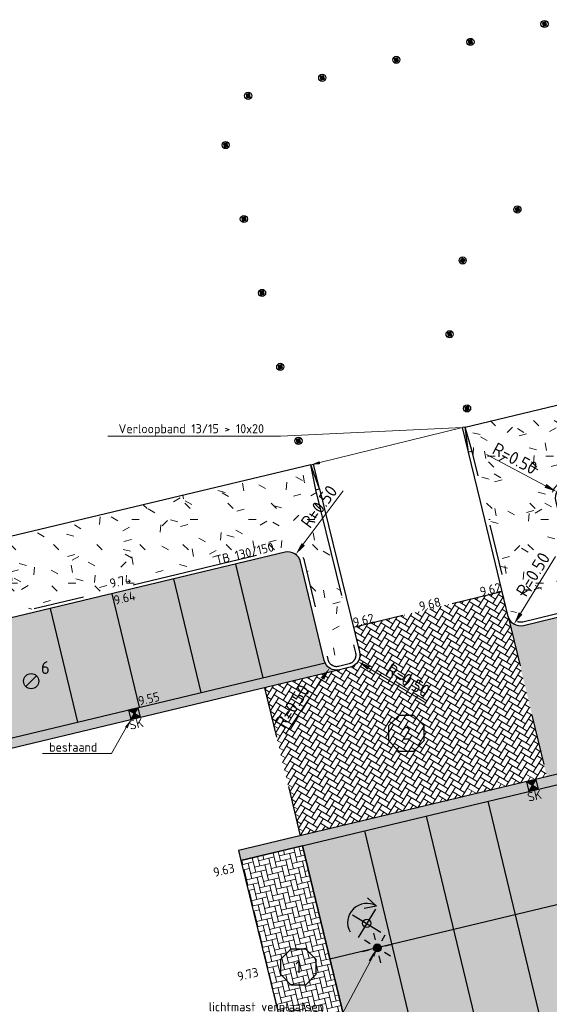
# Model space of a CAD drawing. Header units: metres. Extents: x 234325 to 234582, y 557584 to 557743.
# Tile 7 of 21: x 234370 to 234391, y 557698 to 557737. Entities that reach past the tile are written whole.
import ezdxf
from ezdxf import colors
from ezdxf.entities.mleader import LeaderData, LeaderLine
from ezdxf.enums import TextEntityAlignment as Align
from ezdxf.math import Vec2, Vec3

# ---------------------------------------------------------------- set-up
doc = ezdxf.new("R2010")
doc.units = ezdxf.units.M
doc.header["$PDMODE"] = 33
doc.linetypes.add('VH-TROTTOIRBAND_130-150', pattern=[15, 5, -2, 2, -2, 2, -2])
doc.linetypes.add('XX-HIDDEN', pattern=[4, 2, -2])
doc.layers.get('0').update_dxf_attribs({"lineweight": 25})
doc.layers.get('Defpoints').update_dxf_attribs({"lineweight": 25})
for name, color, linetype, lineweight in [('N-WE-GR-BOOM-S', 90, 'Continuous', 25), ('N-WE-GR-GRAS-A-200', 62, 'Continuous', 18), ('N-WE-GR-GRAS-G', 60, 'Continuous', 25), ('N-WE-IE-MEUBILAIR_WEGMEUBILAIR_LICHTMAST-S', 2, 'Continuous', 25), ('N-WE-IE-MEUBILAIR_WEGMEUBILAIR_PAAL-S', 7, 'Continuous', 25), ('N-WE-MO-ONDERZOEK_BORING-S', 30, 'Continuous', 25), ('N-WE-RI-HWA_KOLKAANSLUITING_PVC_125-T18', 7, 'Continuous', 18), ('N-WE-RI-KOLK-S', 7, 'Continuous', 25), ('N-WE-RI-KOLK-T18', 7, 'Continuous', 18), ('N-WE-VH-GOOT-G', 170, 'Continuous', 25), ('N-WE-VH-GOOT-V', 253, 'Continuous', 18), ('N-WE-VH-KANTOPSLUITING-T18', 7, 'Continuous', 18), ('N-WE-VH-KANTOPSLUITING_ELEMENT_VERLOOPBAND-S', 252, 'Continuous', 25), ('N-WE-VH-KANTOPSLUITING_TROTTOIRBAND_130 150-G', 7, 'VH-TROTTOIRBAND_130-150', 25), ('N-WE-VH-KANTOPSLUITING_VOORKANTBAND-G', 7, 'Continuous', 25), ('N-WE-VH-M', 7, 'Continuous', 18), ('N-WE-VH-MATERIAALGRENS-G', 7, 'XX-HIDDEN', 25), ('N-WE-VH-VERHARDING_BETONSTRAATSTEEN-A-200', 252, 'Continuous', 18), ('N-WE-VH-VERHARDING_BETONSTRAATSTEEN-G', 252, 'Continuous', 25), ('N-WE-VW-MARKERING_PARKEERVAK-G', 7, 'Continuous', 25), ('X-XX-AL-HOOGTELABEL-S', 7, 'Continuous', 25), ('X-XX-AL-VERWIJZING-S', 7, 'Continuous', 25), ('X-XX-AL-VERWIJZING-T18', 7, 'Continuous', 18)]:
    doc.layers.add(name, color=color, linetype=linetype, lineweight=lineweight)
doc.layers.add('X-XX-AL-HULPLIJN-G', color=7, linetype='Continuous', lineweight=18, plot=False)
doc.styles.add('NLCS-ISO', font='NLCS-ISO.ttf')
doc.styles.add('NLCS-ISO-ANNOTATIVE-T18', font='NLCS-ISO.ttf', dxfattribs={"height": 1.8})
doc.styles.add('NLCS-ISO-M200-T18', font='NLCS-ISO.ttf', dxfattribs={"height": 0.36})
doc.styles.add('NLCS-ISO-M200-T25', font='NLCS-ISO.ttf', dxfattribs={"height": 0.5})
doc.dimstyles.new('NLCS-M200-T25-PIJL_L2_H1', dxfattribs={"dimscale": 0.2, "dimtxt": 2.5, "dimasz": 2.5, "dimexe": 2, "dimexo": 2, "dimgap": 0.7, "dimtad": 1, "dimzin": 0, "dimdsep": 46, "dimtxsty": 'NLCS-ISO-M200-T25', "dimcen": 0, "dimdle": 2, "dimclrd": 256, "dimclre": 256, "dimclrt": 256, "dimadec": 1, "dimazin": 0, "dimtfac": 1, "dimtdec": 3, "dimtofl": 0, "dimtmove": 0, "dimatfit": 3, "dimfxl": 2, "dimfxlon": 1, "dimtfillclr": 256, "dimtolj": 1, "dimtzin": 0, "dimlwd": -1, "dimlwe": -1, "dimarcsym": 0})
pattern_1 = [(58.48521249, (234380.9337220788, 557705.0449305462), (-0.06925520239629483, 0.2887970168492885), [0.63, -0.21]), (328.48521249, (234380.5756698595, 557705.2644723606), (-0.06925520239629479, 0.2887970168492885), [0.63, -0.21])]
pattern_2 = [(0, (0, 0), (2.5, 2.5), [0.3, -2]), (45, (1, 0.5), (-0.2828427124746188, 4.666904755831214), [0.3, -2]), (29.99999999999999, (0.2, 0.3), (0.5686533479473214, 3.215063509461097), [0.3, -2]), (15, (0.8, 1.2), (0.9640675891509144, 1.811235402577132), [0.3, -2]), (135, (0.4, 5), (-0.07071067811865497, -1.626345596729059), [0.3, -2]), (150, (3, 1), (0.5392304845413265, -1.466025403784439), [0.3, -2]), (165, (0.6000000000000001, 0.1), (0.358630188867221, -1.752536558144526), [0.3, -2]), (85, (1, 1), (-2.18169349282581, 2.600041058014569), [0.3, -2]), (99.99999999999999, (0, 0), (-2.780294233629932, 1.946782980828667), [0.3, -2])]

# ---------------------------------------------------------------- blocks, each defined once
blk = doc.blocks.new('SVH-KANTOPSLUITING_VERLOOP_100X200_130 150X250_LINKS')
for p, q in [((1, 5.820766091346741e-11), (3.880984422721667e-11, -0.1000000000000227)), ((3.880984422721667e-11, -0.1000000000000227), (0, 0)), ((1, 5.820766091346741e-11), (0, 0)), ((1, -0.1499999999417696), (1, 5.820766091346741e-11)), ((1, -0.1499999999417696), (3.880984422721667e-11, -0.1000000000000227))]:
    blk.add_line(p, q)
blk = doc.blocks.new('SVH-KANTOPSLUITING_VERLOOP_100X200_130 150X250_RECHTS')
for p, q in [((-1, 5.820766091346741e-11), (-3.880984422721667e-11, -0.1000000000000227)), ((-1, 5.820766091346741e-11), (0, 0)), ((-1, -0.1499999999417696), (-1, 5.820766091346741e-11)), ((-3.880984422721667e-11, -0.1000000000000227), (0, 0)), ((-1, -0.1499999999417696), (-3.880984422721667e-11, -0.1000000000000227))]:
    blk.add_line(p, q)
blk = doc.blocks.new('SGR-BOOM_VERPLANTEN-SO')
for p, q in [((0.5284999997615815, 0.5760000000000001), (0.2684999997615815, 0.9710000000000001)), ((-0.4635, 0.463), (0.4635, -0.463)), ((0.4615, 0.464), (-0.4615, -0.464)), ((0.5284999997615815, 0.5760000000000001), (0.04349999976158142, 0.595))]:
    blk.add_line(p, q)
blk.add_circle((2.384185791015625e-10, 0), 0.1620378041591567)
blk.add_arc((0.009475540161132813, 0.02762384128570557), 0.7551980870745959, 46.56272500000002, 195.5130777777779)
blk = doc.blocks.new('N-SIE-WEG_LICHTMAST_SPOT-SO')
h = blk.add_hatch(color=256)
edge = h.paths.add_edge_path()
edge.add_arc((0, 0), 0.7698654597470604, 0, 360)
for p, q in [((-2.121320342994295, 2.121320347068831), (-1.148881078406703, 1.148881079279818)), ((-8.731149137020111e-10, 1.624763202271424), (-2.91038304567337e-10, 3.000000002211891)), ((1.148881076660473, 1.148881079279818), (2.121320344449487, 2.121320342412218)), ((-3.000000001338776, 4.656612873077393e-09), (-1.624763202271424, 2.328306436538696e-09)), ((-2.121320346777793, -2.121320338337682), (-1.148881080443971, -1.148881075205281)), ((-3.783497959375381e-09, -2.999999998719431), (-2.91038304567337e-09, -1.624763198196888)), ((1.148881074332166, -1.148881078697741), (2.12132034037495, -2.121320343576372)), ((1.624763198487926, -1.746229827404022e-09), (2.99999999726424, -1.164153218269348e-09))]:
    blk.add_line(p, q)
blk.add_circle((0, 0), 0.7698654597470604)
at = {"style": 'NLCS-ISO'}
blk.add_attdef('TYPE', text='', height=1.8, dxfattribs=at).set_placement((-2.91038304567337e-10, 3.000000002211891), align=Align.BOTTOM_CENTER)
blk = doc.blocks.new('*D28')
at = {"layer": 'Defpoints', "color": 0, "transparency": 16777216}
for p in [(234380.7562219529, 557716.1299461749), (234380.4580796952, 557715.7285595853)]:
    blk.add_point(p, dxfattribs=at)
at = {"layer": 'N-WE-VH-M', "transparency": 16777216}
blk.add_line((234382.6225924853, 557718.6426262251), (234381.0543642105, 557716.5313327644), dxfattribs=at)
blk.add_solid([(234380.9874664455, 557716.5810231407), (234381.1212619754, 557716.4816423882), (234380.7562219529, 557716.1299461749)], dxfattribs=at)
at = {"layer": 'N-WE-VH-M', "transparency": 16777216, "insert": (234381.6744679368, 557718.0202237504), "char_height": 0.5, "attachment_point": 5, "rotation": 53.39574345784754, "style": 'NLCS-ISO-M200-T25'}
blk.add_mtext('\\A1;R=0.50', dxfattribs=at)
blk = doc.blocks.new('*D29')
at = {"layer": 'Defpoints', "color": 0, "transparency": 16777216}
for p in [(234382.3632874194, 557712.0720334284), (234382.0863609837, 557711.6557261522)]:
    blk.add_point(p, dxfattribs=at)
at = {"layer": 'N-WE-VH-M', "transparency": 16777216}
blk.add_line((234380.3528014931, 557709.049642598), (234381.8094345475, 557711.2394188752), dxfattribs=at)
blk.add_solid([(234381.7400500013, 557711.2855732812), (234381.8788190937, 557711.1932644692), (234382.0863609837, 557711.6557261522)], dxfattribs=at)
at = {"layer": 'N-WE-VH-M', "transparency": 16777216, "insert": (234380.6179351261, 557710.1523797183), "char_height": 0.5, "attachment_point": 5, "rotation": 56.36826021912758, "style": 'NLCS-ISO-M200-T25'}
blk.add_mtext('\\A1;R=0.50', dxfattribs=at)
blk = doc.blocks.new('*D30')
at = {"layer": 'Defpoints', "color": 0, "transparency": 16777216}
for p in [(234382.7801853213, 557712.1719980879), (234383.207145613, 557711.9118148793)]:
    blk.add_point(p, dxfattribs=at)
at = {"layer": 'N-WE-VH-M', "transparency": 16777216}
blk.add_line((234385.8799683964, 557710.2830366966), (234383.6341141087, 557711.6516266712), dxfattribs=at)
blk.add_solid([(234383.6774788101, 557711.7227880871), (234383.5907494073, 557711.5804652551), (234383.207145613, 557711.9118148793)], dxfattribs=at)
at = {"layer": 'N-WE-VH-M', "transparency": 16777216, "insert": (234385.1734723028, 557711.1702730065), "char_height": 0.5, "attachment_point": 5, "rotation": 328.6424958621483, "style": 'NLCS-ISO-M200-T25'}
blk.add_mtext('\\A1;R=0.50', dxfattribs=at)
blk = doc.blocks.new('*D31')
at = {"layer": 'Defpoints', "color": 0, "transparency": 16777216}
for p in [(234389.6066341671, 557713.8090300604), (234389.345139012, 557713.3828607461)]:
    blk.add_point(p, dxfattribs=at)
at = {"layer": 'N-WE-VH-M', "transparency": 16777216}
blk.add_line((234390.9820986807, 557716.0506806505), (234389.6066341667, 557713.80903006), dxfattribs=at)
blk.add_solid([(234389.5356059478, 557713.8526125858), (234389.6776623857, 557713.7654475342), (234389.345139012, 557713.3828607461)], dxfattribs=at)
at = {"layer": 'N-WE-VH-M', "transparency": 16777216, "insert": (234390.0927019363, 557715.3469062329), "char_height": 0.5, "attachment_point": 5, "rotation": 58.46694985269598, "style": 'NLCS-ISO-M200-T25'}
blk.add_mtext('\\A1;R=0.50', dxfattribs=at)
blk = doc.blocks.new('*D33')
at = {"layer": 'Defpoints', "color": 0, "transparency": 16777216}
for p in [(234391.0260438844, 557718.6021475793), (234391.468291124, 557718.3688722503)]:
    blk.add_point(p, dxfattribs=at)
at = {"layer": 'N-WE-VH-M', "transparency": 16777216}
blk.add_line((234388.2575761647, 557720.0624511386), (234390.5837966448, 557718.8354229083), dxfattribs=at)
blk.add_solid([(234390.6226758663, 557718.9091307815), (234390.5449174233, 557718.761715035), (234391.0260438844, 557718.6021475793)], dxfattribs=at)
at = {"layer": 'N-WE-VH-M', "transparency": 16777216, "insert": (234389.3815175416, 557719.9105275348), "char_height": 0.5, "attachment_point": 5, "rotation": 332.189375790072, "style": 'NLCS-ISO-M200-T25'}
blk.add_mtext('\\A1;R=0.50', dxfattribs=at)
blk = doc.blocks.new('N-SRI-KOLK_STRAAT_300X300-SO')
h = blk.add_hatch(color=256)
h.dxf.hatch_style = 1
h.paths.add_polyline_path([(0.7499999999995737, 1.500000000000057), (-0.7500000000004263, 1.500000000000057), (-4.263256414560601e-13, 0.7500000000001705)])
h.paths.add_polyline_path([(-4.262840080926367e-13, 0.7500000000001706), (-0.7500000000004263, 2.842170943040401e-13), (0.7499999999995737, 2.842170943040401e-13)])
for p, q in [((-0.7500000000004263, 2.842170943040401e-13), (0.7499999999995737, 1.500000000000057)), ((0.7499999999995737, 2.842170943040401e-13), (-0.7500000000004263, 1.500000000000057))]:
    blk.add_line(p, q)
at = {"flags": 128}
blk.add_lwpolyline([(-0.7500000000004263, 2.842170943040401e-13), (0.7499999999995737, 2.842170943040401e-13), (0.7499999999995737, 1.500000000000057), (-0.7500000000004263, 1.500000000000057)], close=True, dxfattribs=at)
blk = doc.blocks.new('SAL-VERWIJZING_MATERIAALNUMMER_HERSTRATEN-SO')
at = {"flags": 128}
blk.add_lwpolyline([(-3.520325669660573, -1.457197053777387), (-1.458853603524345, -3.519639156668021), (1.457194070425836, -3.520325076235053), (3.519636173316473, -1.458853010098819), (3.520322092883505, 1.457194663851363), (1.458850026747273, 3.519636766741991), (-1.457197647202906, 3.520322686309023), (-3.519639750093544, 1.458850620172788), (-3.520325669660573, -1.457197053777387)], close=True, dxfattribs=at)
at = {"style": 'NLCS-ISO'}
blk.add_attdef('MATERIAALNUMMER', text='', height=2.5, dxfattribs=at).set_placement((-1.788388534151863e-06, -1.194963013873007e-06), align=Align.MIDDLE_CENTER)
blk = doc.blocks.new('SMO-BODEM_BORING_HANDMATIG-SO')
blk.add_hatch(color=256).paths.add_polyline_path([(-1.060409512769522, -1.060409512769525, 0.66034516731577), (1.476942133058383, 0.02305786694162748, 0.1932681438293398), (1.060409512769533, 1.060409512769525)])
blk.add_line((-1.060409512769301, -1.060409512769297), (1.060409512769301, 1.060409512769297))
at = {"color": 0, "linetype": 'Continuous'}
blk.add_circle((-0.02305786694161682, 0.02305786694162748), 1.5, dxfattribs=at)
at = {"style": 'NLCS-ISO'}
blk.add_attdef('NR', (1.916949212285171, 1.435036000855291), '', height=2.5, dxfattribs=at)
blk = doc.blocks.new('SAL-HOOGTELABEL-SO')
at = {"color": 0, "linetype": 'ByBlock', "lineweight": -2, "style": 'NLCS-ISO-ANNOTATIVE-T18'}
blk.add_attdef('HOOGTE', text='', height=1.8, dxfattribs=at).set_placement((2.787733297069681, 1.70530256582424e-14), align=Align.RIGHT)
blk = doc.blocks.new('SIE-WEG_PAAL_VAST-SO')
blk.add_hatch(color=256).paths.add_polyline_path([(0.09362552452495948, 0.09344250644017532), (-0.0932505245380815, 0.09344250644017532), (-0.09325052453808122, -0.09343354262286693), (0.09362552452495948, -0.09343354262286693)])
at = {"flags": 128}
blk.add_lwpolyline([(0.09362552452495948, 0.09344250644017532), (-0.09325052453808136, 0.09344250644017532), (-0.09325052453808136, -0.09343354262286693), (0.09362552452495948, -0.09343354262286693)], close=True, dxfattribs=at)
blk.add_circle((0.0004999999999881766, 1.195175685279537e-05), 0.1875)

msp = doc.modelspace()

# ---------------------------------------------------------------- hatches: boundary and pattern name
at = {"layer": 'N-WE-GR-GRAS-A-200', "true_color": 0x136734, "transparency": 33554559}
h = msp.add_hatch(dxfattribs=at)
h.set_pattern_fill('AGR-GRAS_01-SO', color=116, scale=0.1, pattern_type=2)
h.set_pattern_definition(pattern_2)
edge = h.paths.add_edge_path()
edge.add_line((234412.2056709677, 557724.0102015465), (234417.6951678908, 557725.3266148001))
edge.add_line((234417.6951678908, 557725.3266148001), (234416.9011730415, 557728.2202723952))
edge.add_line((234416.9011730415, 557728.2202723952), (234387.419274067, 557721.1514548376))
edge.add_line((234387.419274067, 557721.1514548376), (234387.7029356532, 557720.1913019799))
edge.add_line((234387.7029356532, 557720.1913019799), (234388.1731007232, 557718.2473508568))
edge.add_line((234388.1731007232, 557718.2473508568), (234389.2666677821, 557713.7258347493))
edge.add_arc((234389.6066461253, 557713.8089895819), 0.3500000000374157, 193.744062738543, 283.4852124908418)
edge.add_line((234389.6882641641, 557713.4686390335), (234391.5102685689, 557713.9055662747))
edge.add_arc((234391.4286505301, 557714.245916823), 0.3500000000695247, 283.4852125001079, 373.4852125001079)
edge.add_line((234391.7690010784, 557714.3275348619), (234390.8362230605, 557718.2172572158))
edge.add_arc((234391.4683008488, 557718.3688331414), 0.6499981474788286, 103.48521249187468, 193.4852124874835, ccw=False)
edge.add_line((234391.3167249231, 557719.0009109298), (234412.2056709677, 557724.0102015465))
h = msp.add_hatch(dxfattribs=at)
h.set_pattern_fill('AGR-GRAS_01-SO', color=116, scale=0.1, pattern_type=2)
h.set_pattern_definition(pattern_2)
edge = h.paths.add_edge_path()
edge.add_line((234334.4159779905, 557706.1554284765), (234334.6573320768, 557705.1729556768))
edge.add_arc((234335.240078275, 557704.8850201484), 0.6500000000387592, 103.48521249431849, 153.7059726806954, ccw=False)
edge.add_line((234335.0885019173, 557705.5170997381), (234380.3065033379, 557716.3606391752))
edge.add_arc((234380.4580796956, 557715.7285595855), 0.649999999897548, 13.485212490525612, 103.48521249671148, ccw=False)
edge.add_line((234381.0901592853, 557715.8801359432), (234382.0229368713, 557711.9904153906))
edge.add_arc((234382.3632874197, 557712.0720334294), 0.3500000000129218, 193.4852125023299, 283.4852124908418)
edge.add_line((234382.4449054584, 557711.731682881), (234382.861791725, 557711.8316546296))
edge.add_arc((234382.7801736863, 557712.1720051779), 0.3500000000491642, 283.4852124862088, 373.8009829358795)
edge.add_line((234383.1200692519, 557712.2554977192), (234381.5422908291, 557718.6785851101))
edge.add_line((234381.5422908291, 557718.6785851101), (234381.3522972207, 557719.661642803))
edge.add_line((234381.3522972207, 557719.661642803), (234326.9166603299, 557706.6543949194))
edge.add_line((234326.9166603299, 557706.6543949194), (234327.4363753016, 557704.4793755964))
edge.add_line((234327.4363753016, 557704.4793755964), (234334.4159779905, 557706.1554284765))
at = {"layer": 'N-WE-VH-GOOT-V', "true_color": 0x636466, "transparency": 33554623}
h = msp.add_hatch(color=251, dxfattribs=at)
h.dxf.hatch_style = 1
edge = h.paths.add_edge_path()
edge.add_arc((234382.3632874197, 557712.0720334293), 0.5000000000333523, 205.0221715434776, 283.4852124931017, ccw=False)
edge.add_line((234381.9102153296, 557711.8605489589), (234331.9583931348, 557699.8818117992))
edge.add_line((234331.9583931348, 557699.8818117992), (234332.0516708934, 557699.492839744))
edge.add_line((234332.0516708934, 557699.492839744), (234382.4798846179, 557711.5858183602))
h = msp.add_hatch(color=251, dxfattribs=at)
h.dxf.hatch_style = 1
edge = h.paths.add_edge_path()
edge.add_arc((234408.28481521, 557711.0897058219), 0.4999999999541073, 103.4852124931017, 181.9482534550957, ccw=False)
edge.add_line((234408.1682180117, 557711.575920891), (234378.5030234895, 557704.4620349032))
edge.add_line((234378.5030234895, 557704.4620349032), (234378.5963012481, 557704.0730628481))
edge.add_line((234378.5963012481, 557704.0730628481), (234407.7851042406, 557711.0727073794))
at = {"layer": 'N-WE-VH-VERHARDING_BETONSTRAATSTEEN-A-200', "transparency": 33554623}
h = msp.add_hatch(dxfattribs=at)
h.set_pattern_fill('AVH-BSS_KEIFORMAAT_KEPER-SO', color=256, scale=2, angle=58.48521249, pattern_type=2)
h.set_pattern_definition(pattern_1)
edge = h.paths.add_edge_path()
edge.add_line((234413.8928252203, 557719.1188240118), (234391.5452497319, 557713.7597455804))
edge.add_line((234391.5452497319, 557713.7597455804), (234389.7232313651, 557713.3228149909))
edge.add_arc((234389.6066341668, 557713.80903006), 0.5000000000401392, 193.6369231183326, 283.4852124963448, ccw=False)
edge.add_line((234389.1207295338, 557713.6911458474), (234390.6363008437, 557707.3716653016))
edge.add_line((234390.6363008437, 557707.3716653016), (234408.1682180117, 557711.575920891))
edge.add_line((234408.1682180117, 557711.575920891), (234408.4849806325, 557711.6518824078))
edge.add_arc((234408.7181750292, 557710.6794522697), 1.000000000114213, 13.485212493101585, 103.48521250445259, ccw=False)
edge.add_line((234409.6906051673, 557710.9126466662), (234411.5561603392, 557703.1332055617))
edge.add_arc((234410.5837302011, 557702.9000111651), 1.000000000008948, -76.51478751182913, 13.485212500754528, ccw=False)
edge.add_line((234410.8169245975, 557701.927581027), (234410.5001619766, 557701.8516195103))
edge.add_line((234410.5001619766, 557701.8516195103), (234393.1155209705, 557697.6826816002))
edge.add_line((234393.1155209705, 557697.6826816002), (234394.5562734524, 557691.8580733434))
edge.add_line((234394.5562734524, 557691.8580733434), (234411.8993283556, 557696.0170386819))
edge.add_line((234411.8993283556, 557696.0170386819), (234412.2160909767, 557696.0930001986))
edge.add_arc((234412.4492853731, 557695.1205700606), 0.9999999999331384, 13.485212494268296, 103.48521248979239, ccw=False)
edge.add_line((234413.4217155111, 557695.353764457), (234415.2872706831, 557687.5743233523))
edge.add_arc((234414.3148405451, 557687.3411289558), 0.9999999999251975, -76.51478751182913, 13.485212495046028, ccw=False)
edge.add_line((234414.5480349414, 557686.3686988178), (234414.2312723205, 557686.2927373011))
edge.add_line((234414.2312723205, 557686.2927373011), (234396.9575306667, 557682.1503936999))
edge.add_line((234396.9575306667, 557682.1503936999), (234398.3982858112, 557676.3257860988))
edge.add_line((234398.3982858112, 557676.3257860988), (234398.752700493, 557676.4107767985))
edge.add_line((234398.752700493, 557676.4107767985), (234404.781767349, 557677.8565820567))
edge.add_line((234404.781767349, 557677.8565820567), (234404.9276396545, 557677.8915630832))
edge.add_line((234404.9276396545, 557677.8915630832), (234422.5677306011, 557682.121759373))
edge.add_arc((234423.5264770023, 557681.8374965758), 0.9999999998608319, 145.8816662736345, 163.4852125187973, ccw=False)
edge.add_line((234422.6985961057, 557682.3984005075), (234413.8928252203, 557719.1188240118))
h = msp.add_hatch(dxfattribs=at)
h.set_pattern_fill('AVH-BSS_KEIFORMAAT_ELLEBOOG-SO', color=256, scale=2, angle=13.48521249, pattern_type=2)
h.set_pattern_definition([(13.48521249, (234335.2237451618, 557700.6648621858), (0.1552395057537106, 0.2531811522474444), [0.63, -0.21]), (283.48521249, (234335.1258035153, 557701.0732828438), (0.1552395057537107, 0.2531811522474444), [0.63, -0.21])])
edge = h.paths.add_edge_path()
edge.add_arc((234382.3632874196, 557712.0720334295), 0.5000000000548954, 193.4852124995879, 205.0221715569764, ccw=False)
edge.add_line((234381.8770723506, 557711.9554362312), (234380.9442947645, 557715.8451567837))
edge.add_arc((234380.4580796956, 557715.7285595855), 0.4999999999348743, 13.48521248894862, 103.4852124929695)
edge.add_line((234380.3414824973, 557716.2147746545), (234335.1234810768, 557705.3712352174))
edge.add_arc((234335.240078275, 557704.8850201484), 0.5000000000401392, 103.4852124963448, 193.4852124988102)
edge.add_line((234334.7538632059, 557704.7684229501), (234335.5933630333, 557701.2676744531))
edge.add_arc((234335.1071479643, 557701.1510772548), 0.4999999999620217, -76.5147875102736, 13.485212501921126, ccw=False)
edge.add_line((234335.2237451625, 557700.6648621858), (234335.7099602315, 557700.781459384))
edge.add_line((234335.7099602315, 557700.781459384), (234381.9102153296, 557711.860548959))
h = msp.add_hatch(dxfattribs=at)
h.set_pattern_fill('AVH-BSS_KEIFORMAAT_KEPER-SO', color=256, scale=2, angle=58.48521249, pattern_type=2)
h.set_pattern_definition(pattern_1)
edge = h.paths.add_edge_path()
edge.add_line((234379.528904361, 557710.8781561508), (234382.4798846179, 557711.5858183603))
edge.add_line((234382.4798846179, 557711.5858183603), (234382.8967606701, 557711.6857876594))
edge.add_arc((234382.7801610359, 557712.1720128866), 0.5000104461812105, 283.4852124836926, 373.7997793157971)
edge.add_line((234383.26573878, 557712.2912802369), (234383.0271886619, 557713.2624104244))
edge.add_line((234383.0271886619, 557713.2624104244), (234388.8819467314, 557714.6784333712))
edge.add_line((234388.8819467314, 557714.6784333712), (234389.1352487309, 557713.631113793))
edge.add_line((234389.1352487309, 557713.631113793), (234390.6363008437, 557707.3716653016))
edge.add_line((234390.6363008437, 557707.3716653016), (234380.9337220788, 557705.0449305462))
edge.add_line((234380.9337220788, 557705.0449305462), (234379.528904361, 557710.8781561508))
h = msp.add_hatch(dxfattribs=at)
h.set_pattern_fill('AVH-BSS_KEIFORMAAT_ELLEBOOG-SO', color=256, scale=2, angle=13.49088131, pattern_type=2)
h.set_pattern_definition([(13.49088131, (234383.1820650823, 557695.7091230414), (0.1552144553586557, 0.2531965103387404), [0.6299999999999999, -0.21]), (283.49088131, (234383.0840830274, 557696.1175340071), (0.1552144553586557, 0.2531965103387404), [0.6299999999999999, -0.21])])
edge = h.paths.add_edge_path()
edge.add_arc((234410.3835647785, 557702.3378345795), 0.500000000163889, 193.485212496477, 205.0221715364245, ccw=False)
edge.add_line((234409.8973497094, 557702.2212373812), (234407.7986001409, 557710.973108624))
edge.add_arc((234408.2848152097, 557711.0897058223), 0.4999999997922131, 181.9482534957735, 193.4852125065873, ccw=False)
edge.add_line((234407.7851042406, 557711.0727073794), (234381.0273765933, 557704.6560488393))
edge.add_line((234381.0273765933, 557704.6560488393), (234383.1814278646, 557695.7117689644))
edge.add_line((234383.1814278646, 557695.7117689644), (234409.9304926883, 557702.1263501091))
h = msp.add_hatch(dxfattribs=at)
h.set_pattern_fill('AVH-BSS_KEIFORMAAT_ELLEBOOG-SO', color=256, scale=2, angle=13.48521249, pattern_type=2)
h.set_pattern_definition([(13.48521249, (234380.7835388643, 557695.1367412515), (0.1552395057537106, 0.2531811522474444), [0.63, -0.21]), (283.48521249, (234380.6855972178, 557695.5451619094), (0.1552395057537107, 0.2531811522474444), [0.63, -0.21])])
h.paths.add_polyline_path([(234380.7835388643, 557695.1367412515), (234383.1814278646, 557695.7117689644), (234381.0273765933, 557704.6560488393), (234378.5963012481, 557704.073062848)])
h.paths.add_polyline_path([(234382.3274115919, 557688.5141806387), (234384.4728000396, 557679.5678233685), (234386.9038753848, 557680.1508093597), (234384.7584869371, 557689.09716663)])

# ---------------------------------------------------------------- linework, layer by layer
at = {"layer": 'N-WE-GR-GRAS-G', "color": 116, "true_color": 0x136734, "flags": 128}
for points in [[(234387.4192621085, 557721.1514953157), (234416.9011610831, 557728.2203128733), (234416.9011610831, 557728.2203128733)], [(234381.3522972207, 557719.661642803), (234326.9166603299, 557706.6543949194)]]:
    msp.add_lwpolyline(points, dxfattribs=at)
at = {"layer": 'N-WE-VH-GOOT-G', "color": 7, "flags": 128}
for points in [[(234382.4798846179, 557711.5858183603), (234332.0516708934, 557699.4928397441), (234331.9583931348, 557699.8818117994), (234381.9102153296, 557711.860548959)], [(234408.1682180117, 557711.575920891), (234378.5030234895, 557704.4620349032), (234378.5963012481, 557704.0730628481), (234407.7851042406, 557711.0727073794)]]:
    msp.add_lwpolyline(points, dxfattribs=at)
at = {"layer": 'N-WE-VH-KANTOPSLUITING_TROTTOIRBAND_130 150-G', "flags": 128}
for points in [[(234421.4135100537, 557709.8418404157), (234419.0174376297, 557719.8335600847, 0.4142135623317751), (234418.2337816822, 557720.3140633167), (234414.3440611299, 557719.3812857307, -0.4142135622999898), (234413.9220925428, 557719.6400182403), (234412.9893149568, 557723.5297387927, 0.4142135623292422), (234412.2056590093, 557724.0102420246), (234391.3167267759, 557719.0009547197, 0.4142207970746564), (234390.8362115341, 557718.2172958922), (234391.76898912, 557714.3275753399, -0.4142202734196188), (234391.5102488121, 557713.9056048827), (234389.6882522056, 557713.4686795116, -0.4144002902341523), (234389.2662316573, 557713.7276290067), (234388.1730887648, 557718.2473913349), (234387.7029236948, 557720.191342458)], [(234335.4474985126, 557701.2326952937), (234334.6079986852, 557704.7334437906, -0.4142135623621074), (234335.0885019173, 557705.5170997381), (234380.3065033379, 557716.3606391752, -0.4142135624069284), (234381.0901592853, 557715.8801359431), (234382.0229368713, 557711.9904153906, 0.4142135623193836), (234382.4449054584, 557711.731682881), (234382.8617845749, 557711.831652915, 0.4158348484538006), (234383.1200692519, 557712.2554977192), (234381.5422908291, 557718.6785851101)]]:
    msp.add_lwpolyline(points, format="xyb", dxfattribs=at)
msp.add_lwpolyline([(234382.8618005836, 557711.8316567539), (234382.861791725, 557711.8316546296)], dxfattribs=at)
at = {"layer": 'N-WE-VH-KANTOPSLUITING_VOORKANTBAND-G', "flags": 128}
for points in [[(234404.9276318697, 557677.8915612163, -0.4142135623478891), (234405.530444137, 557677.5219433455), (234406.4632217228, 557673.6322227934, 0.4142135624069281), (234407.0660339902, 557673.2626049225), (234423.1172065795, 557677.1117693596, 0.4142135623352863), (234423.4868244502, 557677.7145816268), (234422.5540468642, 557681.6043021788, -0.4142135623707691), (234423.2932826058, 557682.8099267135), (234427.01355071, 557683.7020686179, 0.4142135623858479), (234427.3831685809, 557684.3048808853), (234418.8715731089, 557719.7985809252, 0.4142135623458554), (234418.2687608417, 557720.168198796), (234414.3790402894, 557719.2354212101, -0.4142135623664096), (234413.7762280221, 557719.6050390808), (234412.8434504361, 557723.4947596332, 0.4142135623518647), (234412.2406381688, 557723.8643775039), (234391.3517059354, 557718.855090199, 0.4142207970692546), (234390.9820760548, 557718.2522750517), (234391.9148536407, 557714.3625544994, -0.4142202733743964), (234391.5452246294, 557713.7597395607), (234389.7232313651, 557713.3228149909, -0.4142769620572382), (234389.1203938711, 557713.6925381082), (234388.0272923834, 557718.2121292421), (234387.5571273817, 557720.1560800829)], [(234381.6879603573, 557718.7143676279), (234383.26573878, 557712.2912802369, -0.4158461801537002), (234382.8967606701, 557711.6857876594), (234382.4798846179, 557711.5858183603, -0.4142135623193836), (234381.8770723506, 557711.9554362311), (234380.9442947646, 557715.8451567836, 0.4142135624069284), (234380.3414824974, 557716.2147746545), (234335.1234810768, 557705.3712352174, 0.4142135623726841), (234334.753863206, 557704.7684229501), (234335.5933630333, 557701.2676744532)]]:
    msp.add_lwpolyline(points, format="xyb", dxfattribs=at)
at = {"layer": 'N-WE-VH-MATERIAALGRENS-G', "flags": 128}
for points in [[(234383.0271886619, 557713.2624104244), (234388.8819431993, 557714.6784387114)], [(234389.1207295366, 557713.6911458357), (234390.6363008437, 557707.3716653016)], [(234379.528904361, 557710.8781561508), (234380.9337220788, 557705.0449305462)], [(234379.528904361, 557710.8781561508), (234380.9337220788, 557705.0449305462)]]:
    msp.add_lwpolyline(points, dxfattribs=at)
at = {"layer": 'N-WE-VH-VERHARDING_BETONSTRAATSTEEN-G', "elevation": 9.781115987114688, "flags": 128}
msp.add_lwpolyline([(234380.7835388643, 557695.1367412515), (234383.1814278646, 557695.7117689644), (234381.0273765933, 557704.6560488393), (234378.5963012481, 557704.073062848)], close=True, dxfattribs=at)
at = {"layer": 'N-WE-VW-MARKERING_PARKEERVAK-G', "flags": 128}
for points in [[(234379.4693164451, 557711.2752072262), (234378.3966222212, 557715.7483858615)], [(234377.0382410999, 557710.6922212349), (234375.965546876, 557715.1653998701)], [(234374.6071657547, 557710.1092352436), (234373.5344715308, 557714.5824138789)], [(234372.1760904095, 557709.5262492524), (234371.1033961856, 557713.9994278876)], [(234408.8480249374, 557706.5969644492), (234382.104406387, 557700.1838916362)], [(234388.3206026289, 557706.405006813), (234390.4659910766, 557697.4586495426)], [(234385.8895272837, 557705.8220208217), (234388.0349157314, 557696.8756635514)], [(234383.4584519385, 557705.2390348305), (234385.6038403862, 557696.2926775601)], [(234381.027358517, 557704.6561238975), (234383.1814304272, 557695.7117695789)]]:
    msp.add_lwpolyline(points, dxfattribs=at)
at = {"layer": 'X-XX-AL-HULPLIJN-G', "flags": 128}
msp.add_lwpolyline([(234381.027358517, 557704.6561238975), (234378.5962832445, 557704.0731379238)], dxfattribs=at)

# ---------------------------------------------------------------- block references
at = {"layer": 'N-WE-GR-BOOM-S', "rotation": 13.48521249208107}
msp.add_blockref('SGR-BOOM_VERPLANTEN-SO', (234383.550539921, 557701.5965998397), dxfattribs=at)
at = {"layer": 'N-WE-IE-MEUBILAIR_WEGMEUBILAIR_LICHTMAST-S', "xscale": 0.2, "yscale": 0.2, "zscale": 0.2, "rotation": 13.48521249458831}
msp.add_blockref('N-SIE-WEG_LICHTMAST_SPOT-SO', (234383.9681499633, 557700.6308140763), dxfattribs=at)
at = {"layer": 'N-WE-IE-MEUBILAIR_WEGMEUBILAIR_PAAL-S', "xscale": 0.75, "yscale": 0.75}
for p, zscale, rotation in [((234390.5461061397, 557737.0287749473, 9.559428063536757), 0.75, 13.62972457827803), ((234387.6305894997, 557736.3218359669, 9.559428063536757), 0.75, 13.62972457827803), ((234384.7150728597, 557735.6148969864, 9.559428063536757), 0.75, 13.62972457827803), ((234381.7995562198, 557734.907958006, 9.559428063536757), 0.75, 13.62972457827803), ((234378.8840395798, 557734.2010190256, 9.559428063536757), 0.75, 13.62972457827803), ((234377.9998566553, 557732.2597552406, 9.559428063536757), 0.75, 13.62972457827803), ((234389.479778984, 557729.7221997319, 9.544206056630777), 0.2, 21.99300823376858), ((234378.7155070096, 557729.346364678, 9.559428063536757), 0.75, 13.62972457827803), ((234387.3257371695, 557727.7088966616, 9.544206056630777), 0.2, 59.58928901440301), ((234379.4311573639, 557726.4329741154, 9.559428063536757), 0.75, 13.62972457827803), ((234386.8117208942, 557724.8056101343, 9.544206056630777), 0.2, 96.18182575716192), ((234380.1468077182, 557723.5195835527, 9.559428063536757), 0.75, 13.62972457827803), ((234387.4988466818, 557721.8858974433, 9.544206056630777), 0.2, 283.5965405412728), ((234380.8624580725, 557720.6061929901, 9.559428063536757), 0.75, 13.62972457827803)]:
    msp.add_blockref('SIE-WEG_PAAL_VAST-SO', p, dxfattribs=dict(at, zscale=zscale, rotation=rotation))
at = {"layer": 'N-WE-MO-ONDERZOEK_BORING-S', "xscale": 0.2, "yscale": 0.2, "zscale": 0.2}
msp.add_blockref('SMO-BODEM_BORING_HANDMATIG-SO', (234370.349, 557711.134), dxfattribs=at).add_auto_attribs({'NR': '6'})
at = {"layer": 'N-WE-RI-KOLK-S', "xscale": 0.26, "yscale": 0.26, "zscale": 0.2, "rotation": 13.48521249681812}
for p in [(234374.4612167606, 557709.6686170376), (234390.1147717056, 557706.8395227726)]:
    msp.add_blockref('N-SRI-KOLK_STRAAT_300X300-SO', p, dxfattribs=at)
at = {"layer": 'N-WE-VH-KANTOPSLUITING_ELEMENT_VERLOOPBAND-S'}
for name, p, rotation in [('SVH-KANTOPSLUITING_VERLOOP_100X200_130 150X250_RECHTS', (234387.3220525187, 557721.128027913, 9.544206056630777), 103.5962682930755), ('SVH-KANTOPSLUITING_VERLOOP_100X200_130 150X250_LINKS', (234381.4494102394, 557719.6854978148), 283.8009829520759)]:
    msp.add_blockref(name, p, dxfattribs=dict(at, rotation=rotation))
at = {"layer": 'X-XX-AL-HOOGTELABEL-S'}
ref = msp.add_blockref('SAL-HOOGTELABEL-SO', (234373.784754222, 557714.8160990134, -9.55141565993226), dxfattribs=dict(at, xscale=0.2, yscale=0.2, zscale=0.2, rotation=13.48521249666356))
ref.add_attrib('HOOGTE', '9.74', dxfattribs={"layer": '0', "color": 0, "linetype": 'ByBlock', "lineweight": -2, "height": 0.36, "rotation": 13.48521249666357, "style": 'NLCS-ISO-ANNOTATIVE-T18'}).set_placement((234374.313150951, 557715.0034851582), align=Align.RIGHT)
at = {"layer": 'X-XX-AL-HOOGTELABEL-S', "xscale": 0.2, "yscale": 0.2, "zscale": 0.2}
for p, rotation, values in [((234388.3224547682, 557714.5431207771), 13.59637496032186, {'HOOGTE': '9.62'}), ((234385.9545659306, 557713.9704245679), 13.59637496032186, {'HOOGTE': '9.68'}), ((234383.325053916, 557713.334451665), 13.59637496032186, {'HOOGTE': '9.62'}), ((234377.8381301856, 557703.4870479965), 13.48521249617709, {'HOOGTE': '9.63'}), ((234378.7771716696, 557699.3840030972, 9.781115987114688), 13.48521249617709, {'HOOGTE': '9.73'})]:
    msp.add_blockref('SAL-HOOGTELABEL-SO', p, dxfattribs=dict(at, rotation=rotation)).add_auto_attribs(values)
at = {"layer": 'X-XX-AL-HOOGTELABEL-S'}
ref = msp.add_blockref('SAL-HOOGTELABEL-SO', (234373.9516883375, 557714.1551381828), dxfattribs=dict(at, xscale=0.2, yscale=0.2, zscale=0.2, rotation=13.48521249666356))
ref.add_attrib('HOOGTE', '9.64', dxfattribs={"layer": '0', "color": 0, "linetype": 'ByBlock', "lineweight": -2, "height": 0.36, "rotation": 13.48521249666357, "style": 'NLCS-ISO-ANNOTATIVE-T18'}).set_placement((234374.4800850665, 557714.3425243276, 9.55141565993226), align=Align.RIGHT)
ref = msp.add_blockref('SAL-HOOGTELABEL-SO', (234374.9042203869, 557710.1830407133), dxfattribs=dict(at, xscale=0.2, yscale=0.2, zscale=0.2, rotation=13.48521249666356))
ref.add_attrib('HOOGTE', '9.55', dxfattribs={"layer": '0', "color": 0, "linetype": 'ByBlock', "lineweight": -2, "height": 0.36, "rotation": 13.48521249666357, "style": 'NLCS-ISO-ANNOTATIVE-T18'}).set_placement((234375.4326171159, 557710.3704268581, 9.55141565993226), align=Align.RIGHT)
at = {"layer": 'X-XX-AL-VERWIJZING-S', "lineweight": 25, "xscale": 0.2, "yscale": 0.2, "zscale": 0.2}
for p, values in [((234385.1067210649, 557709.088384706), {'MATERIAALNUMMER': '2'}), ((234380.8592368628, 557699.8823196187, 9.781115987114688), {'MATERIAALNUMMER': '1'})]:
    msp.add_blockref('SAL-VERWIJZING_MATERIAALNUMMER_HERSTRATEN-SO', p, dxfattribs=at).add_auto_attribs(values)

# ---------------------------------------------------------------- texts
at = {"layer": 'N-WE-RI-KOLK-T18', "lineweight": 25, "style": 'NLCS-ISO-M200-T18'}
for p in [(234374.2512741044, 557709.2170476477), (234389.9251478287, 557706.3834474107)]:
    msp.add_text('SK', height=0.36, rotation=13.48521249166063, dxfattribs=at).set_placement(p)

# ---------------------------------------------------------------- dimensions: what is measured, and where the dimension line sits
at = {"layer": 'N-WE-VH-M'}
for center, mpoint, picture, middle in [((234391.468291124, 557718.3688722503), (234391.0260438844, 557718.6021475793), '*D33', (234389.3815175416, 557719.9105275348)), ((234380.4580796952, 557715.7285595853), (234380.7562219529, 557716.1299461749), '*D28', (234381.6744679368, 557718.0202237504)), ((234382.7801853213, 557712.1719980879), (234383.207145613, 557711.9118148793), '*D30', (234385.1734723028, 557711.1702730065)), ((234382.3632874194, 557712.0720334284), (234382.0863609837, 557711.6557261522), '*D29', (234380.6179351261, 557710.1523797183))]:
    dim = msp.add_radius_dim(center=center, mpoint=mpoint, dimstyle='NLCS-M200-T25-PIJL_L2_H1', override={"dimpost": 'R=<>'}, dxfattribs=at)
    dim.commit()
    dim.dimension.update_dxf_attribs({"geometry": picture, "text_midpoint": middle})
dim = msp.add_radius_dim(center=(234389.6066341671, 557713.8090300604), mpoint=(234389.345139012, 557713.3828607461), dimstyle='NLCS-M200-T25-PIJL_L2_H1', override={"dimpost": 'R=<>'}, dxfattribs=at)
dim.commit()
dim.dimension.update_dxf_attribs({"geometry": '*D31', "text_midpoint": (234390.4251140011, 557715.1429400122), "dimtype": 164})

# ---------------------------------------------------------------- leaders
at = {"layer": 'N-WE-RI-HWA_KOLKAANSLUITING_PVC_125-T18'}
ml = msp.add_multileader_mtext('Standard', dxfattribs=at)
ml.set_content('lichtmast verplaatsen', color=256, style='NLCS-ISO-M200-T18')
ml.set_leader_properties(color=256, linetype='ByLayer', lineweight=-1)
ml.build(insert=Vec2(0, 0))
ml.multileader.update_dxf_attribs({"text_left_attachment_type": 5, "text_right_attachment_type": 5, "dogleg_length": 0.36, "arrow_head_size": 0.36})
ctx = ml.context
ctx.base_point, ctx.char_height, ctx.arrow_head_size, ctx.landing_gap_size, ctx.plane_origin = Vec3(234377.1516900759, 557698.0231903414), 0.36, 0.36, 0.18, Vec3(234383.9681499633, 557700.6308140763)
ctx.left_attachment, ctx.right_attachment = 5, 5
notes = []
notes.append((ctx, [(0, (1, 1, 0), (234382.5876900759, 557698.0231903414), (-1, 0), 0.36, [(0, [(234383.9681499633, 557700.6308140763)], 0, [])])]))
ctx.mtext.insert, ctx.mtext.flow_direction = Vec3(234377.3316900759, 557698.4911903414), 5
at = {"layer": 'N-WE-VH-KANTOPSLUITING-T18'}
ml = msp.add_multileader_mtext('Standard', dxfattribs=at)
ml.set_content('Verloopband 13/15 > 10x20', color=256, style='NLCS-ISO-M200-T18')
ml.set_leader_properties(color=256, linetype='ByLayer', lineweight=-1)
ml.build(insert=Vec2(0, 0))
ml.multileader.update_dxf_attribs({"text_left_attachment_type": 5, "text_right_attachment_type": 5, "dogleg_length": 0.36, "arrow_head_size": 0.36})
ctx = ml.context
ctx.base_point, ctx.char_height, ctx.arrow_head_size, ctx.landing_gap_size = Vec3(234373.6022731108, 557720.7972397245), 0.36, 0.36, 0.18
ctx.left_attachment, ctx.right_attachment = 5, 5
notes.append((ctx, [(0, (1, 1, 0), (234380.1542731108, 557720.7972397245), (-1, 0), 0.36, [(1, [(234381.3522972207, 557719.661642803), (234387.3220525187, 557721.128027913)], 0, [])])]))
ctx.mtext.insert, ctx.mtext.flow_direction = Vec3(234373.7822731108, 557721.2652397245), 5
at = {"layer": 'N-WE-VH-KANTOPSLUITING-T18', "lineweight": 25}
ml = msp.add_multileader_mtext('Standard', dxfattribs=at)
ml.set_content('TB 130/150', color=256, style='NLCS-ISO-M200-T18')
ml.set_leader_properties(color=256, linetype='ByLayer', lineweight=-1)
ml.build(insert=Vec2(0, 0))
ml.multileader.update_dxf_attribs({"leader_type": 0, "text_left_attachment_type": 4, "text_right_attachment_type": 4, "dogleg_length": 0.36, "arrow_head_size": 0.36})
ctx = ml.context
ctx.base_point, ctx.char_height, ctx.arrow_head_size, ctx.landing_gap_size, ctx.plane_origin, ctx.plane_x_axis, ctx.plane_y_axis = Vec3(234377.4780563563, 557715.682361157), 0.36, 0.36, 0.18, Vec3(21.77507821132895, 5.185425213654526), Vec3(0.9724301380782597, 0.2331943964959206), Vec3(-0.2331943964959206, 0.9724301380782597)
ctx.left_attachment, ctx.right_attachment = 4, 4
notes.append((ctx, [(1, (1, 1, 0), (234380.4536925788, 557716.3959360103), (-0.9724301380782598, -0.2331943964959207), 0.36, [(0, [(234379.4725808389, 557716.1242946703)], 0, [])])]))
ctx.mtext.insert, ctx.mtext.text_direction, ctx.mtext.rotation, ctx.mtext.flow_direction = Vec3(234377.5690801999, 557716.0746762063), Vec3(0.97243013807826, 0.2331943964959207), 0.2353613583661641, 5
at = {"layer": 'X-XX-AL-VERWIJZING-T18', "lineweight": 25}
ml = msp.add_multileader_mtext('Standard', dxfattribs=at)
ml.set_content('bestaand', color=256, style='NLCS-ISO-M200-T18')
ml.set_leader_properties(color=256, linetype='ByLayer', lineweight=-1)
ml.build(insert=Vec2(0, 0))
ml.multileader.update_dxf_attribs({"text_left_attachment_type": 5, "text_right_attachment_type": 5, "dogleg_length": 0.36, "arrow_head_size": 0.36})
ctx = ml.context
ctx.base_point, ctx.char_height, ctx.arrow_head_size, ctx.landing_gap_size, ctx.plane_origin = Vec3(234370.8722527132, 557708.2873729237), 0.36, 0.36, 0.18, Vec3(234374.2693272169, 557709.619449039)
ctx.left_attachment, ctx.right_attachment = 5, 5
notes.append((ctx, [(0, (1, 1, 0), (234373.5002527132, 557708.2873729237), (-1, 0), 0.36, [(0, [(234374.2693272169, 557709.619449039)], 0, [])])]))
ctx.mtext.insert, ctx.mtext.flow_direction = Vec3(234371.0522527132, 557708.7193729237), 5
for ctx, leaders in notes:
    for number, flags, end, landing, length, lines in leaders:
        leader = LeaderData()
        leader.index, (leader.has_last_leader_line, leader.has_dogleg_vector, leader.attachment_direction) = number, flags
        leader.last_leader_point, leader.dogleg_vector, leader.dogleg_length = Vec3(end), Vec3(landing), length
        for number, points, colour, breaks in lines:
            line = LeaderLine()
            line.index, line.vertices, line.color, line.breaks = number, Vec3.list(points), colors.encode_raw_color(colour), breaks
            leader.lines.append(line)
        ctx.leaders.append(leader)

doc.saveas('drawing.dxf')
